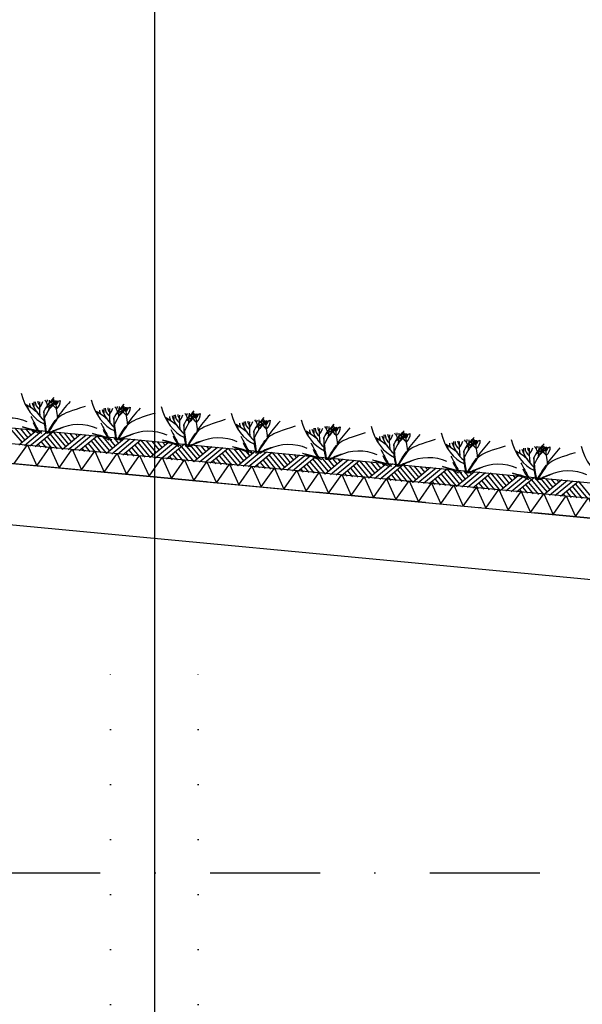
# Model space of a CAD drawing. Extents: x -19795 to 103381, y 127200 to 154480.
# Tile 28 of 76: x 26860 to 29420, y 142218 to 146695. Entities that reach past the tile are written whole.
import ezdxf

# ---------------------------------------------------------------- set-up
doc = ezdxf.new("R2010")
doc.units = 0
doc.header["$LTSCALE"] = 1000
doc.header["$MEASUREMENT"] = 0
doc.linetypes.add('DASHDOT', pattern=[1, 0.5, -0.25, 0, -0.25])
doc.linetypes.add('DOT', pattern=[0.25, 0, -0.25])
doc.layers.add('B02', color=7, linetype='CONTINUOUS')
doc.layers.add('B03', color=7, linetype='CONTINUOUS')

msp = doc.modelspace()

# ---------------------------------------------------------------- linework, layer by layer
at = {"layer": 'B02', "color": 5, "linetype": 'Continuous'}
msp.add_line((27472.5, 151594.9), (27472.5, 127199.6), dxfattribs=at)
at = {"layer": 'B02', "color": 5, "linetype": 'DASHDOT'}
for p, q in [((103381, 137447.3), (-17123, 148828)), ((-16278, 142816), (87058.3, 142816))]:
    msp.add_line(p, q, dxfattribs=at)
at = {"layer": 'B03', "color": 5, "linetype": 'Continuous'}
for p, q in [((26813.4, 144839.4), (26870.3, 144771.8)), ((26838.3, 144837.1), (26883.3, 144782.6)), ((26863.2, 144834.7), (26896.4, 144793.4)), ((26888, 144832.4), (26910.6, 144805.1)), ((26937.8, 144827.7), (26856.1, 144760)), ((26962.7, 144825.3), (26881, 144757.7)), ((26987.6, 144823), (26905.9, 144755.3)), ((26912.9, 144830), (26924.8, 144816.8)), ((27012.5, 144820.6), (26930.8, 144753)), ((26972.1, 144786.3), (27005.4, 144745.9)), ((26985.3, 144798.1), (27030.3, 144743.6)), ((26998.4, 144809.9), (27055.2, 144741.2)), ((27012.5, 144820.6), (27069.4, 144753)), ((27037.4, 144818.3), (27082.5, 144763.8)), ((27136.9, 144808.9), (27055.2, 144741.2)), ((27062.3, 144815.9), (27095.5, 144774.6)), ((27161.8, 144806.5), (27080.1, 144738.9)), ((27087.2, 144813.6), (27109.7, 144786.3)), ((27186.7, 144804.1), (27105, 144736.5)), ((27112, 144811.2), (27123.9, 144798)), ((27211.6, 144801.8), (27129.9, 144734.2)), ((27197.5, 144791.1), (27254.3, 144722.4)), ((27211.6, 144801.8), (27268.5, 144734.1)), ((27236.5, 144799.5), (27281.6, 144745)), ((27336.1, 144790), (27254.3, 144722.4)), ((27261.4, 144797.1), (27294.7, 144755.8)), ((27360.9, 144787.7), (27279.2, 144720.1)), ((27286.3, 144794.8), (27308.8, 144767.5)), ((27311.2, 144792.4), (27323, 144779.2)), ((26944, 144764.8), (26955.7, 144750.6)), ((26958, 144775.5), (26980.5, 144748.3)), ((27143.1, 144746), (27154.8, 144731.8)), ((27157.1, 144756.7), (27179.7, 144729.5)), ((27171.2, 144767.5), (27204.6, 144727.1)), ((27184.4, 144779.3), (27229.5, 144724.8)), ((27385.8, 144785.4), (27304.1, 144717.7)), ((27410.7, 144783), (27329, 144715.4)), ((27370.3, 144748.6), (27403.7, 144708.3)), ((27383.5, 144760.5), (27428.6, 144706)), ((27396.7, 144772.3), (27453.5, 144703.6)), ((27410.7, 144783), (27467.6, 144715.4)), ((27435.6, 144780.6), (27480.7, 144726.2)), ((27535.2, 144771.2), (27453.5, 144703.6)), ((27460.5, 144778.3), (27493.8, 144737)), ((27560.1, 144768.9), (27478.3, 144701.3)), ((27485.4, 144776), (27507.9, 144748.7)), ((27585, 144766.5), (27503.2, 144698.9)), ((27510.3, 144773.6), (27522.1, 144760.4)), ((27609.8, 144764.2), (27528.1, 144696.6)), ((27582.6, 144741.6), (27627.7, 144687.2)), ((27595.8, 144753.5), (27652.6, 144684.8)), ((27609.8, 144764.2), (27666.7, 144696.5)), ((27634.7, 144761.8), (27679.8, 144707.4)), ((27734.3, 144752.4), (27652.6, 144684.8)), ((27659.6, 144759.5), (27692.9, 144718.2)), ((27759.2, 144750.1), (27677.5, 144682.5)), ((27684.5, 144757.1), (27707, 144729.9)), ((27784.1, 144747.7), (27702.3, 144680.1)), ((27709.4, 144754.8), (27721.2, 144741.6)), ((27809, 144745.4), (27727.2, 144677.8)), ((27809, 144745.4), (27865.8, 144677.7)), ((27833.8, 144743), (27878.9, 144688.6)), ((27342.2, 144727.2), (27353.9, 144713)), ((27356.2, 144737.9), (27378.8, 144710.7)), ((27541.3, 144708.4), (27553, 144694.2)), ((27555.4, 144719.1), (27577.9, 144691.9)), ((27569.4, 144729.8), (27602.8, 144689.5)), ((27754.5, 144700.3), (27777, 144673.1)), ((27768.5, 144711), (27801.9, 144670.7)), ((27781.7, 144722.9), (27826.8, 144668.4)), ((27794.9, 144734.7), (27851.7, 144666)), ((27933.4, 144733.6), (27851.7, 144666)), ((27858.7, 144740.7), (27892, 144699.4)), ((27958.3, 144731.3), (27876.6, 144663.7)), ((27883.6, 144738.3), (27906.2, 144711.1)), ((27983.2, 144728.9), (27901.5, 144661.3)), ((27908.5, 144736), (27920.3, 144722.8)), ((28008.1, 144726.6), (27926.3, 144659)), ((27980.8, 144704), (28025.9, 144649.6)), ((27994, 144715.9), (28050.8, 144647.2)), ((28008.1, 144726.6), (28065, 144658.9)), ((28033, 144724.2), (28078, 144669.8)), ((28132.5, 144714.8), (28050.8, 144647.2)), ((28057.8, 144721.9), (28091.1, 144680.6)), ((28157.4, 144712.5), (28075.7, 144644.9)), ((28082.7, 144719.5), (28105.3, 144692.3)), ((28182.3, 144710.1), (28100.6, 144642.5)), ((28107.6, 144717.2), (28119.4, 144704)), ((28207.2, 144707.8), (28125.5, 144640.2)), ((28193.1, 144697), (28249.9, 144628.4)), ((28207.2, 144707.8), (28264.1, 144640.1)), ((28232.1, 144705.4), (28277.2, 144651)), ((28331.6, 144696), (28249.9, 144628.4)), ((28257, 144703.1), (28290.2, 144661.8)), ((28281.8, 144700.7), (28304.4, 144673.5)), ((28306.7, 144698.4), (28318.5, 144685.2)), ((27740.4, 144689.6), (27752.1, 144675.4)), ((27939.5, 144670.8), (27951.2, 144656.6)), ((27953.6, 144681.5), (27976.1, 144654.3)), ((27967.7, 144692.2), (28001, 144651.9)), ((28138.6, 144652), (28150.3, 144637.8)), ((28152.7, 144662.7), (28175.2, 144635.5)), ((28166.8, 144673.4), (28200.1, 144633.1)), ((28179.9, 144685.2), (28225, 144630.8)), ((28356.5, 144693.7), (28274.8, 144626.1)), ((28381.4, 144691.3), (28299.7, 144623.7)), ((28406.3, 144689), (28324.6, 144621.4)), ((28365.9, 144654.6), (28399.2, 144614.3)), ((28379, 144666.4), (28424.1, 144612)), ((28392.2, 144678.2), (28449, 144609.6)), ((28406.3, 144689), (28463.2, 144621.3)), ((28431.2, 144686.6), (28476.3, 144632.1)), ((28530.7, 144677.2), (28449, 144609.6)), ((28456.1, 144684.3), (28489.3, 144643)), ((28555.6, 144674.9), (28473.9, 144607.2)), ((28481, 144681.9), (28503.5, 144654.7)), ((28580.5, 144672.5), (28498.8, 144604.9)), ((28505.8, 144679.6), (28517.7, 144666.4)), ((28605.4, 144670.2), (28523.7, 144602.5)), ((28591.3, 144659.4), (28648.1, 144590.8)), ((28605.4, 144670.2), (28662.3, 144602.5)), ((28630.3, 144667.8), (28675.4, 144613.3)), ((28729.8, 144658.4), (28648.1, 144590.8)), ((28655.2, 144665.5), (28688.5, 144624.2)), ((28754.7, 144656.1), (28673, 144588.5)), ((28680.1, 144663.1), (28702.6, 144635.9)), ((28779.6, 144653.7), (28697.9, 144586.1)), ((28705, 144660.8), (28716.8, 144647.6)), ((28804.5, 144651.4), (28722.8, 144583.8)), ((28804.5, 144651.4), (28861.4, 144583.7)), ((28337.7, 144633.2), (28349.5, 144619)), ((28351.8, 144643.9), (28374.3, 144616.7)), ((28536.9, 144614.4), (28548.6, 144600.2)), ((28550.9, 144625.1), (28573.5, 144597.9)), ((28565, 144635.8), (28598.4, 144595.5)), ((28578.2, 144647.6), (28623.2, 144593.1)), ((28764.1, 144617), (28797.5, 144576.7)), ((28777.3, 144628.8), (28822.4, 144574.3)), ((28790.5, 144640.6), (28847.2, 144572)), ((28829.4, 144649), (28874.5, 144594.5)), ((28929, 144639.6), (28847.2, 144572)), ((28854.3, 144646.7), (28887.6, 144605.4)), ((28953.9, 144637.3), (28872.1, 144569.6)), ((28879.2, 144644.3), (28901.7, 144617.1)), ((28978.8, 144634.9), (28897, 144567.3)), ((28904.1, 144642), (28915.9, 144628.8)), ((29003.6, 144632.6), (28921.9, 144564.9)), ((28976.4, 144610), (29021.5, 144555.5)), ((28989.6, 144621.8), (29046.4, 144553.2)), ((29003.6, 144632.6), (29060.5, 144564.9)), ((29028.5, 144630.2), (29073.6, 144575.7)), ((29128.1, 144620.8), (29046.4, 144553.2)), ((29053.4, 144627.9), (29086.7, 144586.5)), ((29153, 144618.5), (29071.2, 144550.8)), ((29078.3, 144625.5), (29100.8, 144598.3)), ((29177.9, 144616.1), (29096.1, 144548.5)), ((29103.2, 144623.2), (29115, 144610)), ((29202.8, 144613.8), (29121, 144546.1)), ((29202.8, 144613.8), (29259.6, 144546.1)), ((29227.6, 144611.4), (29272.7, 144556.9)), ((29252.5, 144609), (29285.8, 144567.7)), ((29277.4, 144606.7), (29300, 144579.5)), ((28736, 144595.6), (28747.7, 144581.4)), ((28750, 144606.3), (28772.6, 144579)), ((28935.1, 144576.8), (28946.8, 144562.6)), ((28949.2, 144587.5), (28971.7, 144560.2)), ((28963.2, 144598.2), (28996.6, 144557.9)), ((29148.3, 144568.7), (29170.8, 144541.4)), ((29162.3, 144579.4), (29195.7, 144539.1)), ((29175.5, 144591.2), (29220.6, 144536.7)), ((29188.7, 144603), (29245.5, 144534.4)), ((29327.2, 144602), (29245.5, 144534.4)), ((29352.1, 144599.6), (29270.4, 144532)), ((29377, 144597.3), (29295.2, 144529.7)), ((29302.3, 144604.4), (29314.1, 144591.2)), ((29401.9, 144595), (29320.1, 144527.3)), ((29374.6, 144572.4), (29419.7, 144517.9)), ((29387.8, 144584.2), (29444.6, 144515.6)), ((29401.9, 144595), (29458.8, 144527.3)), ((29134.2, 144558), (29145.9, 144543.8)), ((29333.3, 144539.1), (29345, 144525)), ((29347.4, 144549.9), (29369.9, 144522.6)), ((29361.5, 144560.6), (29394.8, 144520.3))]:
    msp.add_line(p, q, dxfattribs=at)
at = {"layer": 'B03', "color": 1, "linetype": 'DOT'}
for p, q in [((27272.5, 137966), (27272.5, 143781.6)), ((27672.5, 137966), (27672.5, 143743.8))]:
    msp.add_line(p, q, dxfattribs=at)
at = {"layer": 'B03', "color": 7, "linetype": 'Continuous'}
msp.add_lwpolyline([(8718.9, 146548.3), (85764.1, 139271.9), (85852.5, 139262.1)], dxfattribs=at)
at = {"layer": 'B03', "color": 1, "linetype": 'Continuous'}
for points in [[(8764.1, 146473.7), (85771.7, 139200.8), (85852.5, 139191.7)], [(8755.6, 146384.1), (85762.5, 139111.2), (85852.5, 139101.2)]]:
    msp.add_lwpolyline(points, dxfattribs=at)
at = {"layer": 'B03', "color": 2, "linetype": 'Continuous'}
msp.add_lwpolyline([(41424.9, 143298.6), (41413.2, 143174.7), (41164.3, 143198.2), (41149.7, 143043.9), (8492.1, 146127.5), (8518.3, 146404.3)], close=True, dxfattribs=at)
at = {"layer": 'B03', "color": 5, "linetype": 'Continuous'}
for points in [[(26835.4, 144676.6), (26894.9, 144761.4), (26937.5, 144666.9)], [(26937.5, 144666.9), (26997, 144751.7), (27039.7, 144657.3)], [(27039.7, 144657.3), (27099.2, 144742.1), (27141.8, 144647.6)], [(27141.8, 144647.6), (27201.3, 144732.4), (27244, 144638)], [(27244, 144638), (27303.5, 144722.8), (27346.1, 144628.4)], [(27346.1, 144628.4), (27405.6, 144713.1), (27448.2, 144618.7)], [(27448.2, 144618.7), (27507.8, 144703.5), (27550.4, 144609.1)], [(27550.4, 144609.1), (27609.9, 144693.8), (27652.5, 144599.4)], [(27652.5, 144599.4), (27712.1, 144684.2), (27754.7, 144589.8)], [(27754.7, 144589.8), (27814.2, 144674.5), (27856.8, 144580.1)], [(27856.8, 144580.1), (27916.3, 144664.9), (27959, 144570.5)], [(27959, 144570.5), (28018.5, 144655.2), (28061.1, 144560.8)], [(28061.1, 144560.8), (28120.7, 144645.6), (28163.3, 144551.2)], [(28163.3, 144551.2), (28222.8, 144636), (28265.4, 144541.5)], [(28265.4, 144541.5), (28324.9, 144626.3), (28367.5, 144531.9)], [(28367.5, 144531.9), (28427.1, 144616.7), (28469.7, 144522.2)], [(28469.7, 144522.2), (28529.2, 144607), (28571.8, 144512.6)], [(28571.8, 144512.6), (28631.4, 144597.4), (28674, 144502.9)], [(28674, 144502.9), (28733.5, 144587.7), (28776.1, 144493.3)], [(28776.1, 144493.3), (28835.7, 144578.1), (28878.3, 144483.6)], [(28878.3, 144483.6), (28937.8, 144568.4), (28980.4, 144474)], [(28980.4, 144474), (29040, 144558.8), (29082.6, 144464.4)], [(29082.6, 144464.4), (29142.1, 144549.1), (29184.7, 144454.7)], [(29184.7, 144454.7), (29244.2, 144539.5), (29286.9, 144445.1)], [(29286.9, 144445.1), (29346.4, 144529.8), (29389, 144435.4)], [(29389, 144435.4), (29448.5, 144520.2), (29491.2, 144425.8)]]:
    msp.add_lwpolyline(points, dxfattribs=at)
for centre, major_axis, ratio, start_param, end_param in [((27023.8, 145066.7), (0, 221.9), 0.744818, 1.89324, 2.833024), ((26882, 144930.1), (106.3, 0), 0.660641, 0.168666, 0.523639), ((26953.9, 144965.6), (32.1, 0), 0.660641, 5.702662, 6.319964), ((26064.5, 144970), (930.5, 0), 0.660641, 6.203932, 6.276051), ((26868, 145036.9), (182, 0), 0.660641, 5.494245, 5.671447), ((27342.2, 145036.6), (0, 221.9), 0.744818, 1.89324, 2.833024), ((26548.9, 144696.1), (506.6, 0), 0.660641, 0.68343, 0.834515), ((26874.2, 144926.2), (25, 0), 0.660641, 6.250795, 7.087454), ((26970.8, 144949.1), (66.2, 0), 0.660641, 3.115421, 3.534564), ((27257.8, 145003.3), (349.9, 0), 0.660641, 3.359516, 3.751905), ((37856.6, 144914.3), (10932.7, 0), 0.660641, 3.135652, 3.138449), ((27012.6, 144957.2), (82.2, 0), 0.660641, 3.127227, 3.861374), ((26985.9, 144959.5), (43.9, 0), 0.660641, 3.11489, 3.740647), ((27821.3, 144938.6), (871.9, 0), 0.660641, 3.10941, 3.218759), ((26830.8, 144974.5), (136.6, 0), 0.660641, 5.766599, 6.106268), ((27716.9, 144730.4), (780.2, 0), 0.660641, 2.672959, 2.83724), ((27782.2, 144407.6), (1125.8, 0), 0.660641, 2.302834, 2.361653), ((27179.6, 144858), (209.9, 0), 0.660641, 2.289302, 2.622785), ((27130.8, 144980.5), (133, 0), 0.660641, 3.3755, 3.801171), ((27039.4, 144960), (27.8, 0), 0.660641, 3.052601, 4.146823), ((27656, 144954.2), (631.5, 0), 0.660641, 3.120153, 3.307181), ((26938.3, 144963.1), (107, 0), 0.660641, 5.689062, 6.294216), ((26991.2, 144961.8), (43.8, 0), 0.660641, 5.674398, 6.301457), ((28697.1, 144335.9), (1864.2, 0), 0.660641, 2.611038, 2.678375), ((27289.2, 144919), (66.2, 0), 0.660641, 3.115421, 3.534564), ((27576.3, 144973.2), (349.9, 0), 0.660641, 3.359516, 3.751905), ((38175, 144884.2), (10932.7, 0), 0.660641, 3.135652, 3.138449), ((27331.1, 144927.1), (82.2, 0), 0.660641, 3.127227, 3.861374), ((27304.3, 144929.4), (43.9, 0), 0.660641, 3.11489, 3.740647), ((28139.7, 144908.5), (871.9, 0), 0.660641, 3.10941, 3.218759), ((27149.2, 144944.5), (136.6, 0), 0.660641, 5.766599, 6.106268), ((28035.3, 144700.3), (780.2, 0), 0.660641, 2.672959, 2.83724), ((27200.5, 144900), (106.3, 0), 0.660641, 0.168666, 0.523639), ((27272.3, 144935.5), (32.1, 0), 0.660641, 5.702662, 6.319964), ((28100.7, 144377.6), (1125.8, 0), 0.660641, 2.302834, 2.361653), ((26382.9, 144939.9), (930.5, 0), 0.660641, 6.203932, 6.276051), ((27186.4, 145006.8), (182, 0), 0.660641, 5.494245, 5.671447), ((27498, 144827.9), (209.9, 0), 0.660641, 2.289302, 2.622785), ((27449.2, 144950.4), (133, 0), 0.660641, 3.3755, 3.801171), ((27357.8, 144929.9), (27.8, 0), 0.660641, 3.052601, 4.146823), ((27974.4, 144924.1), (631.5, 0), 0.660641, 3.120153, 3.307181), ((27256.7, 144933), (107, 0), 0.660641, 5.689062, 6.294216), ((27309.6, 144931.7), (43.8, 0), 0.660641, 5.674398, 6.301457), ((29015.5, 144305.8), (1864.2, 0), 0.660641, 2.611038, 2.678375), ((27660.6, 145006.5), (0, 221.9), 0.744818, 1.89324, 2.833024), ((26810, 144788.2), (144.6, 0), 0.660641, 0.95331, 2.235111), ((35938.8, 146977.8), (9564.7, 0), 0.660641, 3.478125, 3.489628), ((26867.3, 144666), (506.6, 0), 0.660641, 0.68343, 0.834515), ((27192.6, 144896.1), (25, 0), 0.660641, 6.250795, 7.087454), ((27185.7, 144635.9), (506.6, 0), 0.660641, 0.68343, 0.834515), ((27511, 144866), (25, 0), 0.660641, 6.250795, 7.087454), ((27607.6, 144889), (66.2, 0), 0.660641, 3.115421, 3.534564), ((27894.7, 144943.2), (349.9, 0), 0.660641, 3.359516, 3.751905), ((38493.4, 144854.1), (10932.7, 0), 0.660641, 3.135652, 3.138449), ((27649.5, 144897), (82.2, 0), 0.660641, 3.127227, 3.861374), ((27622.7, 144899.3), (43.9, 0), 0.660641, 3.11489, 3.740647), ((28458.1, 144878.4), (871.9, 0), 0.660641, 3.10941, 3.218759), ((27467.6, 144914.4), (136.6, 0), 0.660641, 5.766599, 6.106268), ((28353.7, 144670.2), (780.2, 0), 0.660641, 2.672959, 2.83724), ((27518.9, 144869.9), (106.3, 0), 0.660641, 0.168666, 0.523639), ((27590.7, 144905.4), (32.1, 0), 0.660641, 5.702662, 6.319964), ((28419.1, 144347.5), (1125.8, 0), 0.660641, 2.302834, 2.361653), ((26701.3, 144909.8), (930.5, 0), 0.660641, 6.203932, 6.276051), ((27504.8, 144976.7), (182, 0), 0.660641, 5.494245, 5.671447), ((27816.4, 144797.8), (209.9, 0), 0.660641, 2.289302, 2.622785), ((27767.6, 144920.3), (133, 0), 0.660641, 3.3755, 3.801171), ((27676.2, 144899.8), (27.8, 0), 0.660641, 3.052601, 4.146823), ((28292.9, 144894.1), (631.5, 0), 0.660641, 3.120153, 3.307181), ((27575.1, 144903), (107, 0), 0.660641, 5.689062, 6.294216), ((27628, 144901.7), (43.8, 0), 0.660641, 5.674398, 6.301457), ((29333.9, 144275.8), (1864.2, 0), 0.660641, 2.611038, 2.678375), ((27979, 144976.5), (0, 221.9), 0.744818, 1.89324, 2.833024), ((27909.1, 144875.3), (32.1, 0), 0.660641, 5.702662, 6.319964), ((27019.7, 144879.7), (930.5, 0), 0.660641, 6.203932, 6.276051), ((27823.2, 144946.7), (182, 0), 0.660641, 5.494245, 5.671447), ((28297.4, 144946.4), (0, 221.9), 0.744818, 1.89324, 2.833024), ((27143.2, 144898), (228.6, 0), 0.660641, 3.374473, 3.651764), ((27136.2, 144711.9), (210.8, 0), 0.660641, 1.96762, 2.325094), ((27126.9, 144728.4), (181.9, 0), 0.660641, 2.065597, 2.35593), ((27128.4, 144758.2), (144.6, 0), 0.660641, 0.95331, 2.235111), ((36257.2, 146947.7), (9564.7, 0), 0.660641, 3.478125, 3.489628), ((27461.6, 144868), (228.6, 0), 0.660641, 3.374473, 3.651764), ((27446.8, 144728.1), (144.6, 0), 0.660641, 0.95331, 2.235111), ((36575.6, 146917.6), (9564.7, 0), 0.660641, 3.478125, 3.489628), ((27504.1, 144605.8), (506.6, 0), 0.660641, 0.68343, 0.834515), ((27829.4, 144835.9), (25, 0), 0.660641, 6.250795, 7.087454), ((27926, 144858.9), (66.2, 0), 0.660641, 3.115421, 3.534564), ((28213.1, 144913.1), (349.9, 0), 0.660641, 3.359516, 3.751905), ((38811.8, 144824.1), (10932.7, 0), 0.660641, 3.135652, 3.138449), ((27967.9, 144866.9), (82.2, 0), 0.660641, 3.127227, 3.861374), ((27941.2, 144869.2), (43.9, 0), 0.660641, 3.11489, 3.740647), ((28776.5, 144848.4), (871.9, 0), 0.660641, 3.10941, 3.218759), ((27786, 144884.3), (136.6, 0), 0.660641, 5.766599, 6.106268), ((28672.1, 144640.1), (780.2, 0), 0.660641, 2.672959, 2.83724), ((27837.3, 144839.8), (106.3, 0), 0.660641, 0.168666, 0.523639), ((28737.5, 144317.4), (1125.8, 0), 0.660641, 2.302834, 2.361653), ((28134.8, 144767.7), (209.9, 0), 0.660641, 2.289302, 2.622785), ((28086, 144890.2), (133, 0), 0.660641, 3.3755, 3.801171), ((27994.6, 144869.8), (27.8, 0), 0.660641, 3.052601, 4.146823), ((28611.3, 144864), (631.5, 0), 0.660641, 3.120153, 3.307181), ((27893.5, 144872.9), (107, 0), 0.660641, 5.689062, 6.294216), ((27946.4, 144871.6), (43.8, 0), 0.660641, 5.674398, 6.301457), ((29652.3, 144245.7), (1864.2, 0), 0.660641, 2.611038, 2.678375), ((28531.5, 144883), (349.9, 0), 0.660641, 3.359516, 3.751905), ((39130.2, 144794), (10932.7, 0), 0.660641, 3.135652, 3.138449), ((28286.3, 144836.9), (82.2, 0), 0.660641, 3.127227, 3.861374), ((28259.6, 144839.2), (43.9, 0), 0.660641, 3.11489, 3.740647), ((29094.9, 144818.3), (871.9, 0), 0.660641, 3.10941, 3.218759), ((28104.4, 144854.2), (136.6, 0), 0.660641, 5.766599, 6.106268), ((28990.5, 144610), (780.2, 0), 0.660641, 2.672959, 2.83724), ((28155.7, 144809.8), (106.3, 0), 0.660641, 0.168666, 0.523639), ((28227.5, 144845.3), (32.1, 0), 0.660641, 5.702662, 6.319964), ((29055.9, 144287.3), (1125.8, 0), 0.660641, 2.302834, 2.361653), ((27338.1, 144849.6), (930.5, 0), 0.660641, 6.203932, 6.276051), ((28141.6, 144916.6), (182, 0), 0.660641, 5.494245, 5.671447), ((28453.2, 144737.6), (209.9, 0), 0.660641, 2.289302, 2.622785), ((28404.4, 144860.2), (133, 0), 0.660641, 3.3755, 3.801171), ((28313, 144839.7), (27.8, 0), 0.660641, 3.052601, 4.146823), ((28929.7, 144833.9), (631.5, 0), 0.660641, 3.120153, 3.307181), ((28211.9, 144842.8), (107, 0), 0.660641, 5.689062, 6.294216), ((28264.8, 144841.5), (43.8, 0), 0.660641, 5.674398, 6.301457), ((29970.7, 144215.6), (1864.2, 0), 0.660641, 2.611038, 2.678375), ((28615.8, 144916.3), (0, 221.9), 0.744818, 1.89324, 2.833024), ((27454.6, 144681.8), (210.8, 0), 0.660641, 1.96762, 2.325094), ((27445.3, 144698.3), (181.9, 0), 0.660641, 2.065597, 2.35593), ((27780, 144837.9), (228.6, 0), 0.660641, 3.374473, 3.651764), ((27765.2, 144698), (144.6, 0), 0.660641, 0.95331, 2.235111), ((36894, 146887.5), (9564.7, 0), 0.660641, 3.478125, 3.489628), ((27822.5, 144575.8), (506.6, 0), 0.660641, 0.68343, 0.834515), ((28147.8, 144805.9), (25, 0), 0.660641, 6.250795, 7.087454), ((28244.4, 144828.8), (66.2, 0), 0.660641, 3.115421, 3.534564), ((28140.9, 144545.7), (506.6, 0), 0.660641, 0.68343, 0.834515), ((28466.2, 144775.8), (25, 0), 0.660641, 6.250795, 7.087454), ((28562.8, 144798.7), (66.2, 0), 0.660641, 3.115421, 3.534564), ((28849.9, 144852.9), (349.9, 0), 0.660641, 3.359516, 3.751905), ((39448.6, 144763.9), (10932.7, 0), 0.660641, 3.135652, 3.138449), ((28604.7, 144806.8), (82.2, 0), 0.660641, 3.127227, 3.861374), ((28578, 144809.1), (43.9, 0), 0.660641, 3.11489, 3.740647), ((29413.3, 144788.2), (871.9, 0), 0.660641, 3.10941, 3.218759), ((28422.9, 144824.1), (136.6, 0), 0.660641, 5.766599, 6.106268), ((29308.9, 144580), (780.2, 0), 0.660641, 2.672959, 2.83724), ((28474.1, 144779.7), (106.3, 0), 0.660641, 0.168666, 0.523639), ((28545.9, 144815.2), (32.1, 0), 0.660641, 5.702662, 6.319964), ((29374.3, 144257.2), (1125.8, 0), 0.660641, 2.302834, 2.361653), ((27656.6, 144819.6), (930.5, 0), 0.660641, 6.203932, 6.276051), ((28460, 144886.5), (182, 0), 0.660641, 5.494245, 5.671447), ((28771.7, 144707.6), (209.9, 0), 0.660641, 2.289302, 2.622785), ((28722.8, 144830.1), (133, 0), 0.660641, 3.3755, 3.801171), ((28631.5, 144809.6), (27.8, 0), 0.660641, 3.052601, 4.146823), ((29248.1, 144803.8), (631.5, 0), 0.660641, 3.120153, 3.307181), ((28530.3, 144812.7), (107, 0), 0.660641, 5.689062, 6.294216), ((28583.3, 144811.4), (43.8, 0), 0.660641, 5.674398, 6.301457), ((30289.1, 144185.5), (1864.2, 0), 0.660641, 2.611038, 2.678375), ((28934.3, 144886.2), (0, 221.9), 0.744818, 1.89324, 2.833024), ((28864.4, 144785.1), (32.1, 0), 0.660641, 5.702662, 6.319964), ((28778.4, 144856.4), (182, 0), 0.660641, 5.494245, 5.671447), ((29252.7, 144856.1), (0, 221.9), 0.744818, 1.89324, 2.833024), ((27773, 144651.7), (210.8, 0), 0.660641, 1.96762, 2.325094), ((27763.7, 144668.2), (181.9, 0), 0.660641, 2.065597, 2.35593), ((28098.4, 144807.8), (228.6, 0), 0.660641, 3.374473, 3.651764), ((28091.5, 144621.7), (210.8, 0), 0.660641, 1.96762, 2.325094), ((28082.1, 144638.1), (181.9, 0), 0.660641, 2.065597, 2.35593), ((28083.6, 144667.9), (144.6, 0), 0.660641, 0.95331, 2.235111), ((37212.5, 146857.5), (9564.7, 0), 0.660641, 3.478125, 3.489628), ((28416.9, 144777.7), (228.6, 0), 0.660641, 3.374473, 3.651764), ((37530.9, 146827.4), (9564.7, 0), 0.660641, 3.478125, 3.489628), ((28459.3, 144515.6), (506.6, 0), 0.660641, 0.68343, 0.834515), ((28784.6, 144745.7), (25, 0), 0.660641, 6.250795, 7.087454), ((28881.2, 144768.6), (66.2, 0), 0.660641, 3.115421, 3.534564), ((29168.3, 144822.8), (349.9, 0), 0.660641, 3.359516, 3.751905), ((39767, 144733.8), (10932.7, 0), 0.660641, 3.135652, 3.138449), ((28923.1, 144776.7), (82.2, 0), 0.660641, 3.127227, 3.861374), ((28896.4, 144779), (43.9, 0), 0.660641, 3.11489, 3.740647), ((29731.7, 144758.1), (871.9, 0), 0.660641, 3.10941, 3.218759), ((28741.3, 144794.1), (136.6, 0), 0.660641, 5.766599, 6.106268), ((29627.3, 144549.9), (780.2, 0), 0.660641, 2.672959, 2.83724), ((28792.5, 144749.6), (106.3, 0), 0.660641, 0.168666, 0.523639), ((29692.7, 144227.2), (1125.8, 0), 0.660641, 2.302834, 2.361653), ((27975, 144789.5), (930.5, 0), 0.660641, 6.203932, 6.276051), ((29090.1, 144677.5), (209.9, 0), 0.660641, 2.289302, 2.622785), ((29041.2, 144800), (133, 0), 0.660641, 3.3755, 3.801171), ((28949.9, 144779.5), (27.8, 0), 0.660641, 3.052601, 4.146823), ((29566.5, 144773.7), (631.5, 0), 0.660641, 3.120153, 3.307181), ((28848.7, 144782.6), (107, 0), 0.660641, 5.689062, 6.294216), ((28901.7, 144781.3), (43.8, 0), 0.660641, 5.674398, 6.301457), ((30607.5, 144155.4), (1864.2, 0), 0.660641, 2.611038, 2.678375), ((29486.7, 144792.8), (349.9, 0), 0.660641, 3.359516, 3.751905), ((40085.4, 144703.7), (10932.7, 0), 0.660641, 3.135652, 3.138449), ((29241.5, 144746.6), (82.2, 0), 0.660641, 3.127227, 3.861374), ((29214.8, 144748.9), (43.9, 0), 0.660641, 3.11489, 3.740647), ((30050.1, 144728), (871.9, 0), 0.660641, 3.10941, 3.218759), ((29059.7, 144764), (136.6, 0), 0.660641, 5.766599, 6.106268), ((29945.8, 144519.8), (780.2, 0), 0.660641, 2.672959, 2.83724), ((29110.9, 144719.5), (106.3, 0), 0.660641, 0.168666, 0.523639), ((29182.8, 144755), (32.1, 0), 0.660641, 5.702662, 6.319964), ((30011.1, 144197.1), (1125.8, 0), 0.660641, 2.302834, 2.361653), ((28293.4, 144759.4), (930.5, 0), 0.660641, 6.203932, 6.276051), ((29096.8, 144826.3), (182, 0), 0.660641, 5.494245, 5.671447), ((29408.5, 144647.4), (209.9, 0), 0.660641, 2.289302, 2.622785), ((29359.6, 144769.9), (133, 0), 0.660641, 3.3755, 3.801171), ((29268.3, 144749.4), (27.8, 0), 0.660641, 3.052601, 4.146823), ((29884.9, 144743.7), (631.5, 0), 0.660641, 3.120153, 3.307181), ((29167.1, 144752.6), (107, 0), 0.660641, 5.689062, 6.294216), ((29220.1, 144751.3), (43.8, 0), 0.660641, 5.674398, 6.301457), ((30925.9, 144125.4), (1864.2, 0), 0.660641, 2.611038, 2.678375), ((29571.1, 144826.1), (0, 221.9), 0.744818, 1.89324, 2.833024), ((28409.9, 144591.6), (210.8, 0), 0.660641, 1.96762, 2.325094), ((28400.6, 144608.1), (181.9, 0), 0.660641, 2.065597, 2.35593), ((28402, 144637.8), (144.6, 0), 0.660641, 0.95331, 2.235111), ((28735.3, 144747.6), (228.6, 0), 0.660641, 3.374473, 3.651764), ((28720.4, 144607.8), (144.6, 0), 0.660641, 0.95331, 2.235111), ((37849.3, 146797.3), (9564.7, 0), 0.660641, 3.478125, 3.489628), ((28777.8, 144485.5), (506.6, 0), 0.660641, 0.68343, 0.834515), ((29103.1, 144715.6), (25, 0), 0.660641, 6.250795, 7.087454), ((29199.6, 144738.6), (66.2, 0), 0.660641, 3.115421, 3.534564), ((28728.3, 144561.5), (210.8, 0), 0.660641, 1.96762, 2.325094), ((28719, 144578), (181.9, 0), 0.660641, 2.065597, 2.35593), ((29053.7, 144717.6), (228.6, 0), 0.660641, 3.374473, 3.651764), ((29046.7, 144531.4), (210.8, 0), 0.660641, 1.96762, 2.325094), ((29037.4, 144547.9), (181.9, 0), 0.660641, 2.065597, 2.35593), ((29038.8, 144577.7), (144.6, 0), 0.660641, 0.95331, 2.235111), ((38167.7, 146767.2), (9564.7, 0), 0.660641, 3.478125, 3.489628), ((29372.1, 144687.5), (228.6, 0), 0.660641, 3.374473, 3.651764), ((29365.1, 144501.3), (210.8, 0), 0.660641, 1.96762, 2.325094), ((29355.8, 144517.8), (181.9, 0), 0.660641, 2.065597, 2.35593), ((29357.2, 144547.6), (144.6, 0), 0.660641, 0.95331, 2.235111)]:
    msp.add_ellipse(centre, major_axis=major_axis, ratio=ratio, start_param=start_param, end_param=end_param, dxfattribs=at)
for points in [[(26970.2, 144913.6), (26988.4, 144945.4), (26988.4, 144945.4), (27017, 144976.4)], [(26986.2, 144814.9), (27033.2, 144897.9), (27033.2, 144897.9), (27159.9, 144938)], [(27288.6, 144883.5), (27306.8, 144915.3), (27306.8, 144915.3), (27335.4, 144946.3)], [(26983.6, 144814.1), (26975, 144868.5), (26975, 144868.5), (26970.2, 144913.6)], [(26980.6, 144813.4), (26971.1, 144865.4), (26971.1, 144866.1), (26971.4, 144915.1)], [(26986.6, 144813.4), (27034.4, 144883.9), (27034.5, 144884), (27037, 144887)], [(27302, 144784), (27293.4, 144838.4), (27293.4, 144838.4), (27288.6, 144883.5)], [(27299, 144783.3), (27289.5, 144835.3), (27289.5, 144836.1), (27289.8, 144885)], [(27304.6, 144784.8), (27351.6, 144867.8), (27351.6, 144867.8), (27478.3, 144907.9)], [(27607, 144853.4), (27625.2, 144885.2), (27625.2, 144885.2), (27653.8, 144916.2)], [(27623, 144754.7), (27670, 144837.7), (27670, 144837.7), (27796.7, 144877.8)], [(27925.4, 144823.3), (27943.7, 144855.1), (27943.7, 144855.1), (27972.2, 144886.1)], [(26960.6, 144813.4), (26943.6, 144825), (26932.1, 144827.9), (26872.9, 144843.1)], [(26947.5, 144813.4), (26931.9, 144823.3), (26920.1, 144827.2), (26874.2, 144842.3)], [(27305, 144783.3), (27352.8, 144853.8), (27352.9, 144854), (27355.4, 144856.9)], [(27620.5, 144753.9), (27611.8, 144808.3), (27611.8, 144808.3), (27607, 144853.4)], [(27617.4, 144753.2), (27607.9, 144805.2), (27607.9, 144806), (27608.3, 144855)], [(27941.5, 144724.6), (27988.5, 144807.6), (27988.5, 144807.6), (28115.2, 144847.7)], [(28243.8, 144793.2), (28262.1, 144825.1), (28262.1, 144825.1), (28290.7, 144856.1)], [(27279, 144783.3), (27262, 144794.9), (27250.5, 144797.9), (27191.3, 144813)], [(27266, 144783.3), (27250.3, 144793.2), (27238.5, 144797.1), (27192.6, 144812.3)], [(27623.4, 144753.2), (27671.2, 144823.7), (27671.3, 144823.9), (27673.8, 144826.8)], [(27938.9, 144723.9), (27930.2, 144778.3), (27930.2, 144778.3), (27925.4, 144823.3)], [(27935.8, 144723.1), (27926.3, 144775.2), (27926.3, 144775.9), (27926.7, 144824.9)], [(27941.8, 144723.1), (27989.7, 144793.7), (27989.8, 144793.8), (27992.2, 144796.8)], [(28257.3, 144693.8), (28248.6, 144748.2), (28248.6, 144748.2), (28243.8, 144793.2)], [(28254.2, 144693.1), (28244.7, 144745.1), (28244.8, 144745.8), (28245.1, 144794.8)], [(28259.9, 144694.5), (28306.9, 144777.6), (28306.9, 144777.6), (28433.6, 144817.6)], [(28562.2, 144763.2), (28580.5, 144795), (28580.5, 144795), (28609.1, 144826)], [(28578.3, 144664.5), (28625.3, 144747.5), (28625.3, 144747.5), (28752, 144787.6)], [(28880.6, 144733.1), (28898.9, 144764.9), (28898.9, 144764.9), (28927.5, 144795.9)], [(27597.4, 144753.2), (27580.4, 144764.8), (27568.9, 144767.8), (27509.7, 144783)], [(27584.4, 144753.2), (27568.7, 144763.2), (27556.9, 144767), (27511, 144782.2)], [(27915.8, 144723.1), (27898.8, 144734.8), (27887.3, 144737.7), (27828.2, 144752.9)], [(27902.8, 144723.1), (27887.1, 144733.1), (27875.3, 144737), (27829.4, 144752.1)], [(28260.2, 144693.1), (28308.1, 144763.6), (28308.2, 144763.7), (28310.7, 144766.7)], [(28575.7, 144663.7), (28567, 144718.1), (28567, 144718.1), (28562.2, 144763.2)], [(28572.7, 144663), (28563.2, 144715), (28563.2, 144715.7), (28563.5, 144764.7)], [(28896.7, 144634.4), (28943.7, 144717.4), (28943.7, 144717.4), (29070.4, 144757.5)], [(29199, 144703), (29217.3, 144734.8), (29217.3, 144734.8), (29245.9, 144765.8)], [(28234.2, 144693.1), (28217.2, 144704.7), (28205.8, 144707.6), (28146.6, 144722.8)], [(28221.2, 144693.1), (28205.5, 144703), (28193.7, 144706.9), (28147.8, 144722)], [(28578.6, 144663), (28626.5, 144733.5), (28626.6, 144733.6), (28629.1, 144736.6)], [(28894.1, 144633.6), (28885.5, 144688), (28885.5, 144688), (28880.6, 144733.1)], [(28891.1, 144632.9), (28881.6, 144684.9), (28881.6, 144685.7), (28881.9, 144734.6)], [(28897, 144632.9), (28944.9, 144703.4), (28945, 144703.6), (28947.5, 144706.5)], [(29212.5, 144603.5), (29203.9, 144657.9), (29203.9, 144657.9), (29199, 144703)], [(29209.5, 144602.8), (29200, 144654.9), (29200, 144655.6), (29200.3, 144704.6)], [(29215.1, 144604.3), (29262.1, 144687.3), (29262.1, 144687.3), (29388.8, 144727.4)], [(28552.6, 144663), (28535.6, 144674.6), (28524.2, 144677.5), (28465, 144692.7)], [(28539.6, 144663), (28523.9, 144672.9), (28512.1, 144676.8), (28466.3, 144691.9)], [(28871, 144632.9), (28854, 144644.5), (28842.6, 144647.5), (28783.4, 144662.6)], [(28858, 144632.9), (28842.3, 144642.8), (28830.5, 144646.7), (28784.7, 144661.9)], [(29215.5, 144602.8), (29263.3, 144673.3), (29263.4, 144673.5), (29265.9, 144676.4)], [(29189.5, 144602.8), (29172.4, 144614.4), (29161, 144617.4), (29101.8, 144632.6)], [(29176.4, 144602.8), (29160.8, 144612.8), (29149, 144616.6), (29103.1, 144631.8)]]:
    msp.add_open_spline(points, degree=3, dxfattribs=at)

doc.saveas('drawing.dxf')
